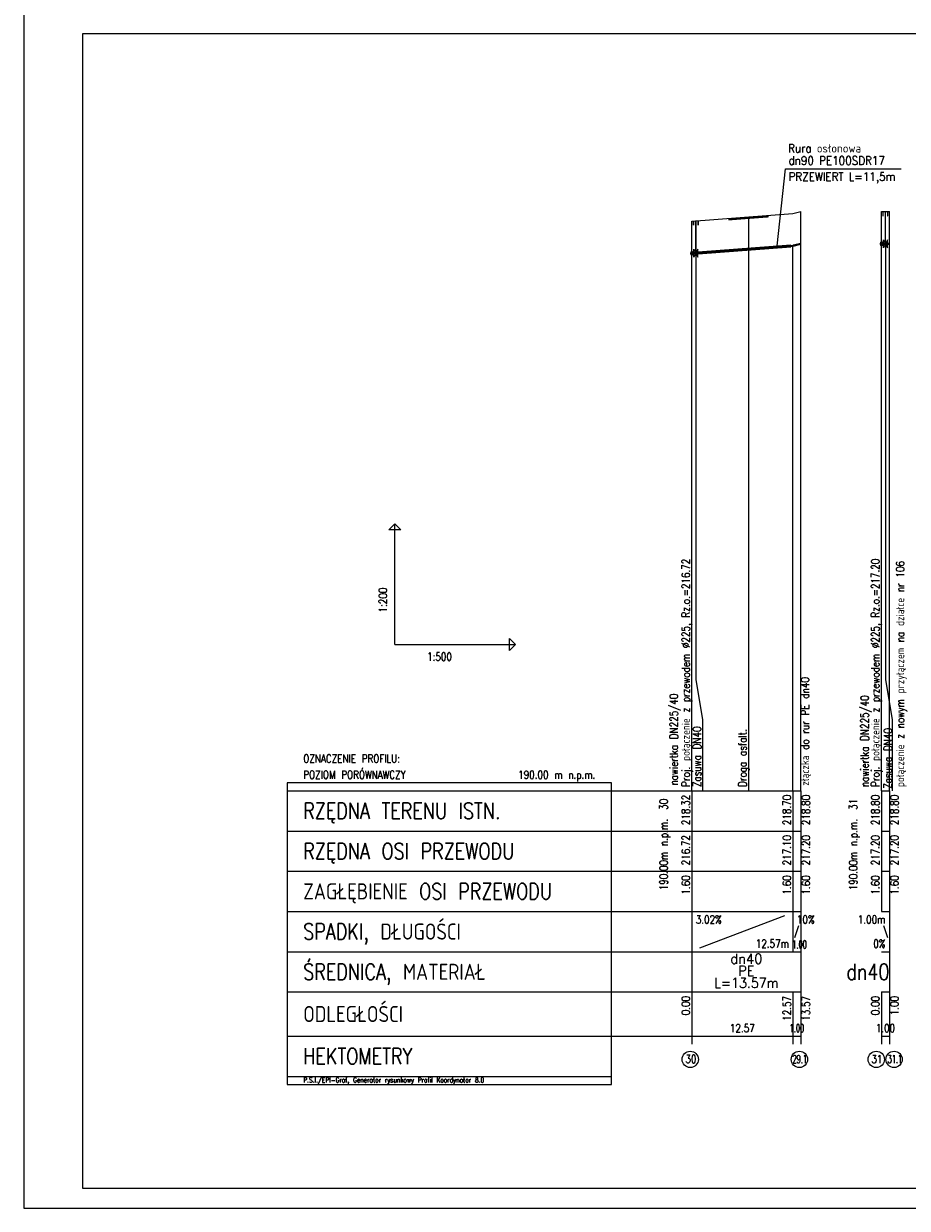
# Model space of a CAD drawing. Extents: x 122 to 1445, y -293 to 2085.
# Tile 1 of 38: x 421 to 641, y -293 to 1. Entities that reach past the tile are written whole.
import ezdxf
from ezdxf.enums import TextEntityAlignment as Align

# ---------------------------------------------------------------- set-up
doc = ezdxf.new("R2010")
doc.units = 0
doc.header["$LTSCALE"] = 0.2
doc.header["$MEASUREMENT"] = 0
doc.layers.get('0').update_dxf_attribs({"color": 8, "linetype": 'CONTINUOUS'})
for name, color, linetype in [('Armatura', 7, 'CONTINUOUS'), ('Liczby', 7, 'CONTINUOUS'), ('Linie_odn', 7, 'CONTINUOUS'), ('Linie_opisowe', 7, 'CONTINUOUS'), ('Linie_tabeli', 7, 'CONTINUOUS'), ('Odcinki', 7, 'CONTINUOUS'), ('Opis_Arm', 7, 'CONTINUOUS'), ('Opis_PZ', 7, 'CONTINUOUS'), ('Opis_uzbr_n', 7, 'CONTINUOUS'), ('Opis_wl', 7, 'CONTINUOUS'), ('Osie', 7, 'CONTINUOUS'), ('Rury_ochr', 7, 'CONTINUOUS'), ('Teksty', 7, 'CONTINUOUS'), ('Teren_istn', 3, 'CONTINUOUS'), ('Uzbr_nadz', 7, 'CONTINUOUS'), ('Wezly', 7, 'CONTINUOUS')]:
    doc.layers.add(name, color=color, linetype=linetype)
doc.styles.add('S', font='simplex.shx', dxfattribs={"width": 0.9, "height": 2.1})
doc.styles.get("Standard").update_dxf_attribs({"font": 'txt.shx'})

msp = doc.modelspace()

# ---------------------------------------------------------------- linework, layer by layer
msp.add_lwpolyline([(1321.17346, 3.76042), (421.17346, 3.76042), (421.17346, -293.23958), (1321.17346, -293.23958)], close=True)
at = {"layer": 'Armatura'}
for points in [[(634.83138, -45.49374, 0.05, 0.05, 0), (636.05358, -45.49374, 0.05, 0.05, 0)], [(587.69138, -47.81814, 0.05, 0.05, 0), (588.91358, -47.81814, 0.05, 0.05, 0)]]:
    msp.add_lwpolyline(points, format="xyseb", dxfattribs=at)
for points in [[(634.83138, -46.49374), (634.88688, -46.49374), (634.88688, -45.49374), (634.83138, -45.49374)], [(635.38688, -53.44374), (635.49808, -53.44374), (635.49808, -45.49374), (635.38688, -45.49374)], [(635.99808, -46.49374), (636.05358, -46.49374), (636.05358, -45.49374), (635.99808, -45.49374)], [(587.69138, -48.81814), (587.74688, -48.81814), (587.74688, -47.81814), (587.69138, -47.81814)], [(588.24688, -55.76814), (588.35808, -55.76814), (588.35808, -47.81814), (588.24688, -47.81814)], [(588.85808, -48.81814), (588.91358, -48.81814), (588.91358, -47.81814), (588.85808, -47.81814)], [(634.94248, -54.44374), (634.94248, -52.44374), (635.94248, -54.44374), (635.94248, -52.44374)], [(587.80248, -56.76814), (587.80248, -54.76814), (588.80248, -56.76814), (588.80248, -54.76814)]]:
    msp.add_lwpolyline(points, close=True, dxfattribs=at)
at = {"layer": 'Linie_opisowe'}
msp.add_line((601.38248, -46.77974), (601.38248, -189.44374), dxfattribs=at)
for points in [[(588.30248, -55.76814), (588.30248, -161.80374), (590.00248, -171.80374), (590.00248, -189.44374)], [(635.44248, -53.44374), (635.44248, -161.80374), (637.14248, -171.80374), (637.14248, -189.44374)]]:
    msp.add_lwpolyline(points, dxfattribs=at)
at = {"layer": 'Linie_tabeli'}
for p, q in [((513.4805, -153.10349), (513.4805, -123.10349)), ((513.4805, -153.10349), (543.4805, -153.10349)), ((486.66248, -189.44374), (587.30248, -189.44374)), ((587.30248, -189.44374), (614.44248, -189.44374)), ((587.30248, -189.44374), (587.30248, -219.44374)), ((587.30248, -189.44374), (587.30248, -250.44374)), ((612.44248, -189.44374), (612.44248, -219.44374)), ((614.44248, -189.44374), (614.44248, -219.44374)), ((614.44248, -189.44374), (614.44248, -250.44374)), ((634.44248, -189.44374), (636.44248, -189.44374)), ((634.44248, -189.44374), (634.44248, -219.44374)), ((634.44248, -189.44374), (634.44248, -219.44374)), ((636.44248, -189.44374), (636.44248, -219.44374)), ((636.44248, -189.44374), (636.44248, -250.44374)), ((486.66248, -199.44374), (587.30248, -199.44374)), ((587.30248, -199.44374), (614.44248, -199.44374)), ((634.44248, -199.44374), (636.44248, -199.44374)), ((486.66248, -209.44374), (587.30248, -209.44374)), ((587.30248, -209.44374), (614.44248, -209.44374)), ((634.44248, -209.44374), (636.44248, -209.44374)), ((486.66248, -219.44374), (587.30248, -219.44374)), ((587.30248, -219.44374), (614.44248, -219.44374)), ((587.30248, -219.44374), (587.30248, -229.44374)), ((589.30248, -228.44374), (610.44248, -220.44374)), ((612.44248, -219.44374), (612.44248, -229.44374)), ((634.44248, -219.44374), (636.44248, -219.44374)), ((612.94248, -225.94374), (613.94248, -222.94374)), ((634.94248, -222.94374), (635.94248, -225.94374)), ((486.66248, -229.44374), (587.30248, -229.44374)), ((587.30248, -229.44374), (614.44248, -229.44374)), ((614.44248, -229.44374), (614.44248, -239.44374)), ((634.44248, -229.44374), (636.44248, -229.44374)), ((636.44248, -229.44374), (636.44248, -239.44374)), ((486.66248, -239.44374), (587.30248, -239.44374)), ((587.30248, -239.44374), (614.44248, -239.44374)), ((587.30248, -239.44374), (587.30248, -252.44374)), ((612.44248, -239.44374), (612.44248, -252.44374)), ((614.44248, -239.44374), (614.44248, -252.44374)), ((634.44248, -239.44374), (636.44248, -239.44374)), ((634.44248, -239.44374), (634.44248, -252.44374)), ((634.44248, -239.44374), (634.44248, -250.44374)), ((636.44248, -239.44374), (636.44248, -252.44374)), ((486.66248, -250.44374), (587.30248, -250.44374)), ((587.30248, -250.44374), (614.44248, -250.44374)), ((634.44248, -250.44374), (636.44248, -250.44374)), ((486.66248, -260.44374), (567.30248, -260.44374))]:
    msp.add_line(p, q, dxfattribs=at)
for points in [[(435.77855, -288.23958), (1318.43162, -288.23958), (1318.43162, -1.23958), (435.77855, -1.23958)], [(513.4805, -123.10349), (514.9805, -124.60349), (511.9805, -124.60349)], [(543.4805, -153.10349), (541.9805, -154.60349), (541.9805, -151.60349)], [(486.66248, -262.44374), (567.30248, -262.44374), (567.30248, -187.44374), (486.66248, -187.44374)]]:
    msp.add_lwpolyline(points, close=True, dxfattribs=at)
for points in [[(614.44248, -189.44374), (614.44248, -45.44374)], [(634.44248, -189.44374), (634.44248, -45.44374)], [(636.44248, -189.44374), (636.44248, -45.44374)], [(587.30248, -189.44374), (587.30248, -47.84374)], [(612.44248, -189.44374), (612.44248, -53.94374)]]:
    msp.add_lwpolyline(points, dxfattribs=at)
for centre in [(586.91513, -256.21173), (614.05513, -256.21173), (633.17116, -256.21173), (637.60526, -256.21173)]:
    msp.add_circle(centre, 2.02278, dxfattribs=at)
at = {"layer": 'Odcinki'}
for points in [[(587.30248, -55.74854), (612.40438, -53.85134), (612.40438, -53.84664), (587.30248, -55.74374)], [(587.30248, -55.93894), (612.40438, -54.04184), (612.40438, -54.04664), (587.30248, -55.94374)], [(612.48058, -53.83894), (614.44248, -53.34854), (614.44248, -53.34374), (612.48058, -53.83424)], [(612.48058, -54.02944), (614.44248, -53.53894), (614.44248, -53.54374), (612.48058, -54.03424)], [(634.44248, -53.34854), (636.44248, -53.34854), (636.44248, -53.34374), (634.44248, -53.34374)], [(634.44248, -53.53894), (636.44248, -53.53894), (636.44248, -53.54374), (634.44248, -53.54374)]]:
    msp.add_lwpolyline(points, close=True, dxfattribs=at)
at = {"layer": 'Opis_wl'}
for centre, major_axis in [((634.44248, -53.44374), (0, -0.562)), ((634.44248, -53.44374), (0, -0.536)), ((587.30248, -55.84374), (0, -0.562)), ((587.30248, -55.84374), (0, -0.536))]:
    msp.add_ellipse(centre, major_axis=major_axis, ratio=0.4, dxfattribs=at)
at = {"layer": 'Osie'}
for p, q in [((587.30248, -55.84374), (612.40438, -53.94664)), ((588.90248, -55.72284), (611.90248, -53.98454)), ((612.48058, -53.93424), (614.44248, -53.44374)), ((634.44248, -53.44374), (636.44248, -53.44374))]:
    msp.add_line(p, q, dxfattribs=at)
at = {"layer": 'Rury_ochr'}
for p, q in [((588.90248, -55.50854), (588.90248, -55.62284)), ((588.90248, -55.93714), (588.90248, -55.82284)), ((611.90248, -53.77024), (611.90248, -53.88454)), ((611.90248, -54.19884), (611.90248, -54.08454))]:
    msp.add_line(p, q, dxfattribs=at)
for points in [[(588.90248, -55.50854), (611.90248, -53.77024), (611.90248, -53.75954), (588.90248, -55.49784)], [(588.90248, -55.93714), (611.90248, -54.19884), (611.90248, -54.20954), (588.90248, -55.94784)]]:
    msp.add_lwpolyline(points, close=True, dxfattribs=at)
at = {"layer": 'Teksty'}
for p, q in [((608.54205, -53.99532), (610.63418, -34.86149)), ((610.63418, -34.86149), (639.3281, -34.86149))]:
    msp.add_line(p, q, dxfattribs=at)
at = {"layer": 'Teren_istn'}
for points in [[(587.30248, -47.84374), (612.44248, -45.94374), (614.44248, -45.44374)], [(634.44248, -45.44374), (636.44248, -45.44374)]]:
    msp.add_lwpolyline(points, dxfattribs=at)
at = {"layer": 'Uzbr_nadz'}
msp.add_lwpolyline([(596.38248, -47.40754, 0.5, 0.5, 0), (606.38248, -46.65174, 0.5, 0.5, 0)], format="xyseb", dxfattribs=at)
at = {"layer": 'Wezly'}
for p, q in [((612.44248, -53.84374), (612.40438, -53.84664)), ((612.40438, -53.84664), (612.40438, -54.04664)), ((612.44248, -53.84854), (612.40438, -53.85134)), ((612.40438, -54.04184), (612.44248, -54.03894)), ((612.40438, -54.04664), (612.44248, -54.04374)), ((612.48058, -53.83424), (612.44248, -53.84374)), ((612.48058, -53.83894), (612.44248, -53.84854)), ((612.44248, -54.03894), (612.48058, -54.02944)), ((612.44248, -54.04374), (612.48058, -54.03424)), ((612.48058, -54.03424), (612.48058, -53.83424))]:
    msp.add_line(p, q, dxfattribs=at)

# ---------------------------------------------------------------- texts
at = {"layer": 'Liczby', "width": 0.8}
msp.add_text('1:200', height=2, rotation=90, dxfattribs=at).set_placement((511.4805, -145.10349))
for s, p in [('1:500', (521.4805, -157.10349)), ('3.02%', (588.30248, -222.44374)), ('10%', (613.44248, -222.44374))]:
    msp.add_text(s, height=2, dxfattribs=at).set_placement(p)
for s, p in [('218.32', (586.80248, -190.44374)), ('218.70', (611.94248, -190.44374)), ('218.80', (616.69248, -190.44374)), ('218.80', (633.94248, -190.44374)), ('218.80', (638.69248, -190.44374)), ('216.72', (586.80248, -200.44374)), ('217.10', (611.94248, -200.44374)), ('217.20', (616.69248, -200.44374)), ('217.20', (633.94248, -200.44374)), ('217.20', (638.69248, -200.44374)), ('1.60', (586.80248, -210.44374)), ('1.60', (611.94248, -210.44374)), ('1.60', (616.69248, -210.44374)), ('1.60', (633.94248, -210.44374)), ('1.60', (638.69248, -210.44374)), ('0.00', (586.80248, -240.44374)), ('12.57', (611.94248, -240.44374)), ('13.57', (616.69248, -240.44374)), ('0.00', (633.94248, -240.44374)), ('1.00', (638.69248, -240.44374))]:
    msp.add_text(s, height=2, rotation=90, dxfattribs=at).set_placement(p, align=Align.RIGHT)
at = {"layer": 'Liczby'}
for s, height, width, p in [('1.00m', 2, 0.8, (635.44248, -222.44374)), ('12.57m', 2, 0.8, (611.44248, -228.44374)), ('1.00', 2, 0.6, (615.90955, -228.64519)), ('0%', 2, 0.8, (635.44248, -228.44374)), ('dn40', 4, 0.8, (636.44248, -236.44374))]:
    msp.add_text(s, height=height, dxfattribs=dict(at, width=width)).set_placement(p, align=Align.RIGHT)
for s, width, p, p2 in [('dn40', 0.914286, (596.87248, -232.44374), (604.87248, -232.44374)), ('PE', 0.96, (598.87248, -235.44374), (602.87248, -235.44374)), ('L=13.57m', 0.96, (592.87248, -238.44374), (608.87248, -238.44374))]:
    msp.add_text(s, height=2.5, dxfattribs=dict(at, width=width)).set_placement(p, p2, align=Align.FIT)
for s, width, p in [('12.57', 0.8, (599.87248, -249.44374)), ('1.00', 0.6, (613.44248, -249.44374)), ('1.00', 0.8, (635.44248, -249.44374)), ('30', 0.8, (587.07951, -257.12506)), ('29.1', 0.6, (614.1401, -257.14205)), ('31', 0.8, (633.33277, -257.13913)), ('31.1', 0.6, (637.79575, -257.1344))]:
    msp.add_text(s, height=2, dxfattribs=dict(at, width=width)).set_placement(p, align=Align.CENTER)
at = {"layer": 'Linie_odn', "style": 'S', "width": 0.9}
for s, p in [('Rura osłonowa', (611.25212, -30.77201)), ('dn90 PE100SDR17', (611.349, -33.80589)), ('PRZEWIERT L=11,5m', (611.349, -37.80589))]:
    msp.add_text(s, height=2.1, dxfattribs=at).set_placement(p)
at = {"layer": 'Linie_tabeli', "width": 0.8}
for s, height, p in [('OZNACZENIE PROFILU:', 2, (490.69448, -182.44374)), ('POZIOM PORÓWNAWCZY', 2, (490.69448, -186.44374)), ('RZĘDNA TERENU ISTN.', 4, (490.69448, -196.44374)), ('RZĘDNA OSI PRZEWODU', 4, (490.69448, -206.44374)), ('ZAGŁĘBIENIE OSI PRZEWODU', 4, (490.69448, -216.44374)), ('SPADKI, DŁUGOŚCI', 4, (490.69448, -226.44374)), ('ŚREDNICA, MATERIAŁ', 4, (490.69448, -236.44374)), ('ODLEGŁOŚCI', 4, (490.69448, -246.94374)), ('HEKTOMETRY', 4, (490.69448, -257.44374)), ('P.S.I./EPI-Graf, Generator rysunkowy Profil Koordynator 8.0', 1.2, (490.69448, -261.94374))]:
    msp.add_text(s, height=height, dxfattribs=at).set_placement(p)
msp.add_text('190.00 m n.p.m.', height=2, dxfattribs=at).set_placement((563.30248, -186.44374), align=Align.RIGHT)
for s, p in [('30', (581.30248, -191.44374)), ('31', (628.44248, -191.44374)), ('190.00m n.p.m.', (581.30248, -196.44374)), ('190.00m n.p.m.', (628.44248, -196.44374))]:
    msp.add_text(s, height=2, rotation=90, dxfattribs=at).set_placement(p, align=Align.RIGHT)
at = {"layer": 'Opis_Arm', "width": 0.8}
for p in [(589.59518, -188.50265), (637.05419, -188.91455)]:
    msp.add_text('Zasuwa DN40', height=2, rotation=90, dxfattribs=at).set_placement(p)
at = {"layer": 'Opis_PZ', "width": 0.8}
for s, p in [('połączenie z nowym przyłączem na działce nr 106', (640.11351, -188.52298)), ('złączka do rur PE dn40', (616.45777, -188.17977)), ('nawiertka DN225/40', (583.82819, -188.10607)), ('nawiertka DN225/40', (631.2872, -188.51796))]:
    msp.add_text(s, height=2, rotation=90, dxfattribs=at).set_placement(p)
at = {"layer": 'Opis_uzbr_n', "width": 0.8}
msp.add_text('Droga asfalt.', height=2, rotation=90, dxfattribs=at).set_placement((600.88248, -188.44374))
at = {"layer": 'Opis_wl', "width": 0.8}
for s, p in [('Proj. połączenie z przewodem %%C225, Rz.o.=216.72', (586.80248, -188.44374)), ('Proj. połączenie z przewodem %%C225, Rz.o.=217.20', (633.94248, -188.44374))]:
    msp.add_text(s, height=2, rotation=90, dxfattribs=at).set_placement(p)

doc.saveas('drawing.dxf')
